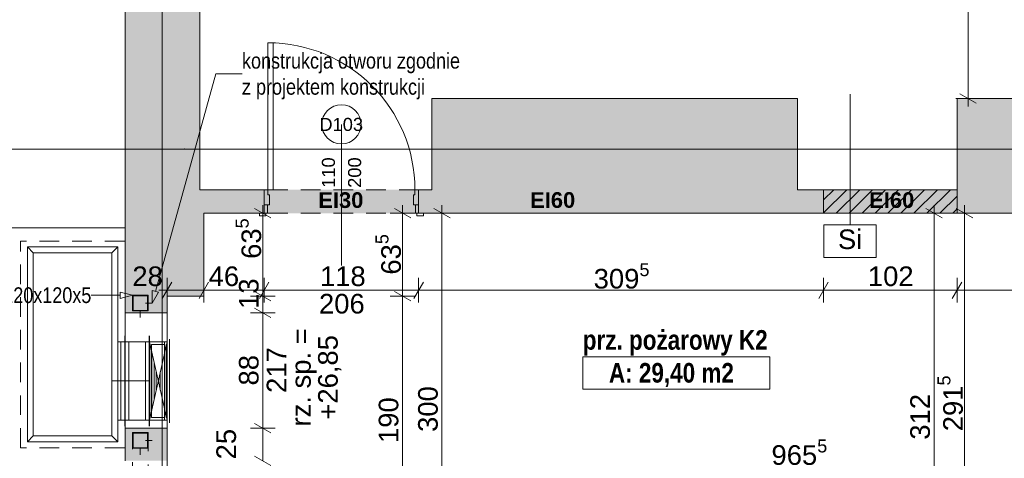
# Paper-space layout 'A-38 RZUT - PIĘTRO 8' of a CAD drawing. Header units: millimetres. Extents: x 0 to 800, y 0 to 500.
# Tile 5 of 22: x 75 to 226, y 283 to 351. Entities that reach past the tile are written whole.
import ezdxf
from ezdxf.xclip import XClip

# ---------------------------------------------------------------- set-up
doc = ezdxf.new("R2010")
doc.units = ezdxf.units.MM
doc.header["$MEASUREMENT"] = 0
doc.header["$XCLIPFRAME"] = 0
for name, pattern in [('DASHDOT', [254, 127, -63.5, 0, -63.5]), ('DASHDOTX2', [1000, 500, -250, 0, -250]), ('DOT2', [3, 0.5, -2.5]), ('Przer. długie kreski', [2.5, 1.5, -1])]:
    doc.linetypes.add(name, pattern=pattern)
for name, color, linetype in [('A_konstrukcja stalowa', 7, 'Continuous'), ('A_podrys', 7, 'Continuous'), ('A_ppoż proj', 7, 'Continuous'), ('A_ściany', 7, 'Continuous'), ('A_ściany proj', 7, 'Continuous')]:
    doc.layers.add(name, color=color, linetype=linetype)
for name, color, linetype, lineweight, true_color in [('A_konstrukcja stalowa_Nr_pióra__10', 7, 'Continuous', 13, 0x4b4b4b), ('A_opis ścian_Nr_pióra__19', 7, 'Continuous', 5, 0x191919), ('A_opis_Nr_pióra__255', 7, 'Continuous', 15, 0x242424), ('A_opis_Nr_pióra__8', 7, 'Continuous', 13, 0x4c4c4c), ('A_osie_Nr_pióra__16', 7, 'Continuous', 5, 0x0f0f0f), ('A_ppoż proj_Nr_pióra__8', 7, 'Continuous', 13, 0x4c4c4c), ('A_sanitarne_Nr_pióra__6', 7, 'Continuous', 13, 0xa9a9a9), ('A_ściany_Nr_pióra__10', 7, 'Continuous', 13, 0x4b4b4b), ('Okna Archicada_Nr_pióra__19', 7, 'Continuous', 5, 0x191919)]:
    doc.layers.add(name, color=color, linetype=linetype, lineweight=lineweight, true_color=true_color)
for name, color, linetype, lineweight in [('A_strefy_Nr_pióra__1', 7, 'Continuous', 20), ('A_wymiary_Nr_pióra__1', 7, 'Continuous', 20), ('A_wymiary_Nr_pióra__2', 8, 'Continuous', 13), ('A_ściany proj_Nr_pióra__1', 7, 'Continuous', 20), ('A_ściany_Nr_pióra__1', 7, 'Continuous', 20), ('Drzwi Archicad_Nr_pióra__3', 252, 'Continuous', 13), ('Znaczniki drzwi Archicada_Nr_pióra__3', 252, 'Continuous', 13)]:
    doc.layers.add(name, color=color, linetype=linetype, lineweight=lineweight)
doc.styles.add('STYL_AUTOMATYCZNY_1', font='arial.ttf')
doc.styles.add('STYL_AUTOMATYCZNY_2', font='ARIALN.TTF')
doc.styles.add('STYL_AUTOMATYCZNY_3', font='arial.ttf')
doc.styles.add('STYL_AUTOMATYCZNY_4', font='arial.ttf')
doc.styles.add('STYL_AUTOMATYCZNY_5', font='arial.ttf')
doc.styles.add('STYL_AUTOMATYCZNY_6', font='ARIALN.TTF')

# ---------------------------------------------------------------- blocks, each defined once
blk = doc.blocks.new('Rysunek_1_1', base_point=(-3189.41, -631.4))
at = {"layer": 'A_konstrukcja stalowa', "linetype": 'Continuous', "lineweight": 0, "true_color": 0x252525}
h = blk.add_hatch(color=250, dxfattribs=at)
h.paths.add_polyline_path([(95.04, 305.99), (95.04, 308.39), (92.64, 308.39), (92.64, 305.99)])
h.paths.add_polyline_path([(94.94, 306.09), (92.74, 306.09), (92.74, 308.29), (94.94, 308.29)], flags=0)
h = blk.add_hatch(color=250, dxfattribs=at)
h.paths.add_polyline_path([(95.04, 284.99), (95.04, 287.39), (92.64, 287.39), (92.64, 284.99)])
h.paths.add_polyline_path([(94.94, 285.09), (92.74, 285.09), (92.74, 287.29), (94.94, 287.29)], flags=0)
at = {"layer": 'A_ppoż proj', "linetype": 'Continuous', "lineweight": 0, "true_color": 0x121212}
for points in [[(112.77, 324.52), (112.77, 320.92), (136.37, 320.92), (136.37, 324.52)], [(198.25, 324.53), (198.25, 320.93), (218.65, 320.93), (218.65, 324.53)]]:
    blk.add_hatch(color=250, dxfattribs=at).paths.add_polyline_path(points)
at = {"layer": 'A_ściany', "linetype": 'Continuous', "lineweight": 0, "true_color": 0x000000}
for points in [[(91.52, 446.37), (91.52, 324.53), (102.93, 324.53), (102.93, 438.27)], [(194.29, 338.47), (138.37, 338.47), (138.37, 320.93), (194.29, 320.93)], [(229.69, 338.47), (218.65, 338.47), (218.65, 320.93), (229.69, 320.93)], [(91.52, 324.53), (91.52, 308.25), (103.55, 308.25), (103.55, 324.53)], [(103.55, 324.53), (103.55, 320.93), (112.77, 320.93), (112.77, 324.53)], [(138.37, 324.53), (136.37, 324.53), (136.37, 320.93), (138.37, 320.93)], [(198.25, 324.53), (194.29, 324.53), (194.29, 320.93), (198.25, 320.93)], [(91.52, 308.25), (91.52, 305.69), (95.32, 305.69), (97.92, 305.69), (97.92, 308.25)], [(91.52, 283.09), (97.92, 283.09), (97.92, 288.09), (95.32, 288.09), (91.52, 288.09)]]:
    blk.add_hatch(color=18, dxfattribs=at).paths.add_polyline_path(points)
at = {"layer": 'A_ściany proj', "linetype": 'Continuous', "lineweight": 0, "true_color": 0x000000}
h = blk.add_hatch(dxfattribs=at)
h.set_pattern_fill('bloczki_ceramiczne_0001', color=18, style=0, pattern_type=2)
h.set_pattern_definition([(45, (-3189.4131, -631.401), (-0.9899495, 0.9899495), [])])
h.paths.add_polyline_path([(218.65, 324.53), (198.25, 324.53), (198.25, 320.93), (218.65, 320.93)])
at = {"layer": 'A_konstrukcja stalowa_Nr_pióra__10', "color": 251, "linetype": 'DOT2', "lineweight": 13, "ltscale": 2, "true_color": 0x4b4b4b}
for p, q in [((93.84, 304.99), (93.84, 309.39)), ((95.64, 307.19), (92.04, 307.19)), ((93.84, 283.99), (93.84, 288.39)), ((95.64, 286.19), (92.04, 286.19))]:
    blk.add_line(p, q, dxfattribs=at)
at = {"layer": 'A_konstrukcja stalowa_Nr_pióra__10', "color": 251, "linetype": 'Continuous', "lineweight": 13, "ltscale": 2, "true_color": 0x4b4b4b}
for p, q in [((92.64, 305.99), (92.64, 308.39)), ((92.64, 308.39), (95.04, 308.39)), ((94.94, 308.29), (92.74, 308.29)), ((92.74, 308.29), (92.74, 306.09)), ((94.94, 306.09), (94.94, 308.29)), ((95.04, 308.39), (95.04, 305.99)), ((95.04, 305.99), (92.64, 305.99)), ((92.74, 306.09), (94.94, 306.09)), ((92.64, 284.99), (92.64, 287.39)), ((92.64, 287.39), (95.04, 287.39)), ((94.94, 287.29), (92.74, 287.29)), ((92.74, 287.29), (92.74, 285.09)), ((94.94, 285.09), (94.94, 287.29)), ((95.04, 287.39), (95.04, 284.99)), ((95.04, 284.99), (92.64, 284.99)), ((92.74, 285.09), (94.94, 285.09))]:
    blk.add_line(p, q, dxfattribs=at)
at = {"layer": 'A_konstrukcja stalowa_Nr_pióra__10', "color": 251, "linetype": 'Przer. długie kreski', "lineweight": 13, "ltscale": 2, "true_color": 0x4b4b4b, "flags": 128}
blk.add_lwpolyline([(95.04, 262.25), (92.64, 262.25), (92.64, 284.99), (95.04, 284.99)], close=True, dxfattribs=at)
at = {"layer": 'A_opis ścian_Nr_pióra__19', "color": 250, "linetype": 'Continuous', "lineweight": 5, "ltscale": 2, "true_color": 0x191919}
for p, q in [((202.31, 319.14), (202.31, 339.14)), ((206.31, 319.14), (198.31, 319.14)), ((198.31, 319.14), (198.31, 314.19)), ((206.31, 314.19), (206.31, 319.14)), ((198.31, 314.19), (206.31, 314.19))]:
    blk.add_line(p, q, dxfattribs=at)
at = {"layer": 'A_opis_Nr_pióra__255', "color": 250, "linetype": 'Continuous', "lineweight": 15, "ltscale": 2, "true_color": 0x242424}
for p, q in [((96.14, 308.99), (105.36, 342.24)), ((105.36, 342.24), (109.38, 342.24)), ((90.77, 307.89), (90.77, 308.89)), ((92.64, 308.39), (90.77, 308.89)), ((95.64, 307.19), (95.65, 309.12)), ((95.64, 307.19), (96.62, 308.85)), ((95.65, 309.12), (96.62, 308.85)), ((90.38, 308.39), (86.35, 308.39)), ((90.77, 308.39), (90.38, 308.39)), ((92.64, 308.39), (90.77, 307.89))]:
    blk.add_line(p, q, dxfattribs=at)
at = {"layer": 'A_osie_Nr_pióra__16', "color": 250, "linetype": 'DASHDOTX2', "lineweight": 5, "ltscale": 2, "true_color": 0x0f0f0f}
for p, q in [((97.18, 390.39), (97.18, 126.75)), ((100.57, 330.75), (60.07, 330.75)), ((544.97, 330.75), (100.57, 330.75)), ((100.57, 330.75), (100.57, 330.75))]:
    blk.add_line(p, q, dxfattribs=at)
blk.add_point((100.57, 330.75), dxfattribs=at)
at = {"layer": 'A_sanitarne_Nr_pióra__6', "color": 253, "linetype": 'Continuous', "lineweight": 13, "ltscale": 2, "true_color": 0xa9a9a9}
for p, q in [((76.58, 315.79), (90.38, 315.79)), ((76.58, 315.79), (77.48, 314.89)), ((76.58, 285.99), (76.58, 315.79)), ((77.48, 314.89), (77.48, 286.89)), ((77.48, 314.89), (89.48, 314.89)), ((90.38, 315.79), (89.48, 314.89)), ((89.48, 314.89), (89.48, 286.89)), ((90.38, 315.79), (90.38, 285.99)), ((95.21, 301.29), (90.38, 301.29)), ((90.88, 301.29), (90.88, 289.29)), ((91.47, 302.19), (91.47, 288.39)), ((91.48, 302.19), (91.48, 288.39)), ((92.07, 301.29), (92.07, 289.29)), ((94.61, 301.29), (94.61, 289.29)), ((95.21, 302.19), (95.21, 288.39)), ((95.22, 302.19), (95.22, 288.39)), ((97.92, 301.29), (95.22, 301.29)), ((97.92, 301.29), (95.22, 289.29)), ((95.22, 301.29), (97.92, 289.29)), ((97.52, 289.29), (97.52, 301.29)), ((97.92, 302.19), (97.92, 288.39)), ((98.32, 301.69), (98.32, 288.89)), ((95.3, 300.93), (95.3, 289.64)), ((97.57, 300.89), (95.57, 300.89)), ((95.57, 300.89), (95.57, 289.69)), ((95.61, 299.52), (95.61, 291.06)), ((97.52, 299.52), (97.52, 291.06)), ((97.57, 289.69), (97.57, 300.89)), ((97.84, 300.93), (97.84, 289.64)), ((95.93, 298.11), (95.93, 292.47)), ((97.2, 298.11), (97.2, 292.47)), ((96.25, 296.7), (96.25, 293.88)), ((96.88, 296.7), (96.88, 293.88)), ((90.38, 289.29), (95.21, 289.29)), ((95.22, 289.29), (97.92, 289.29)), ((95.57, 289.69), (97.57, 289.69)), ((76.58, 285.99), (77.48, 286.89)), ((90.38, 285.99), (76.58, 285.99)), ((77.48, 286.89), (89.48, 286.89)), ((89.48, 286.89), (90.38, 285.99))]:
    blk.add_line(p, q, dxfattribs=at)
at = {"layer": 'A_sanitarne_Nr_pióra__6', "color": 253, "linetype": 'DASHDOT', "lineweight": 13, "ltscale": 2, "true_color": 0xa9a9a9}
blk.add_line((89.48, 295.29), (95.21, 295.29), dxfattribs=at)
at = {"layer": 'A_strefy_Nr_pióra__1', "color": 7, "linetype": 'Continuous', "lineweight": 20, "ltscale": 2}
for p, q in [((161.45, 298.97), (161.45, 294.03)), ((161.45, 298.97), (190.02, 298.97)), ((190.02, 298.97), (190.02, 294.03)), ((161.45, 294.03), (190.02, 294.03))]:
    blk.add_line(p, q, dxfattribs=at)
at = {"layer": 'A_wymiary_Nr_pióra__1', "color": 7, "linetype": 'Continuous', "lineweight": 20, "ltscale": 2}
for p, q in [((219.08, 339.19), (221.58, 337.75)), ((113.8, 320.21), (111.3, 321.65)), ((135.16, 320.21), (132.66, 321.65)), ((141.18, 320.21), (138.68, 321.65)), ((216.39, 320.21), (213.89, 321.65)), ((221.04, 320.21), (218.54, 321.65)), ((98.64, 310.41), (97.2, 307.91)), ((104.27, 310.41), (102.83, 307.91)), ((113.49, 310.41), (112.05, 307.91)), ((137.09, 310.41), (135.65, 307.91)), ((198.97, 310.41), (197.53, 307.91)), ((219.37, 310.41), (217.93, 307.91)), ((111.3, 308.97), (113.8, 307.53)), ((132.66, 308.97), (135.16, 307.53)), ((111.3, 306.41), (113.8, 304.97)), ((111.3, 288.81), (113.8, 287.37)), ((111.3, 283.81), (113.8, 282.37))]:
    blk.add_line(p, q, dxfattribs=at)
at = {"layer": 'A_wymiary_Nr_pióra__2', "color": 8, "linetype": 'Continuous', "lineweight": 13, "ltscale": 2}
for p, q in [((220.33, 338.47), (220.33, 438.27)), ((222.21, 338.47), (218.46, 338.47)), ((220.33, 337.25), (220.33, 338.47)), ((112.55, 320.93), (112.55, 322.15)), ((133.91, 320.93), (133.91, 322.15)), ((139.93, 320.93), (139.93, 322.15)), ((215.14, 320.93), (215.14, 322.15)), ((219.79, 320.93), (219.79, 322.15)), ((114.43, 320.93), (110.68, 320.93)), ((112.55, 308.25), (112.55, 320.93)), ((135.79, 320.93), (132.04, 320.93)), ((133.91, 308.25), (133.91, 320.93)), ((141.8, 320.93), (138.05, 320.93)), ((139.93, 260.93), (139.93, 320.93)), ((217.02, 320.93), (213.27, 320.93)), ((215.14, 258.55), (215.14, 320.93)), ((221.67, 320.93), (217.92, 320.93)), ((219.79, 262.65), (219.79, 320.93)), ((97.92, 307.29), (97.92, 311.04)), ((103.55, 307.29), (103.55, 311.04)), ((112.77, 307.29), (112.77, 311.04)), ((136.37, 307.29), (136.37, 311.04)), ((198.25, 307.29), (198.25, 311.04)), ((218.65, 307.29), (218.65, 311.04)), ((96.69, 309.16), (97.92, 309.16)), ((97.92, 309.16), (103.55, 309.16)), ((103.55, 309.16), (112.77, 309.16)), ((112.77, 309.16), (136.37, 309.16)), ((136.37, 309.16), (198.25, 309.16)), ((198.25, 309.16), (218.65, 309.16)), ((218.65, 309.16), (260.13, 309.16)), ((114.43, 308.25), (110.68, 308.25)), ((112.55, 305.69), (112.55, 308.25)), ((135.79, 308.25), (132.04, 308.25)), ((133.91, 270.21), (133.91, 308.25)), ((114.43, 305.69), (110.68, 305.69)), ((112.55, 288.09), (112.55, 305.69)), ((114.43, 288.09), (110.68, 288.09)), ((112.55, 283.09), (112.55, 288.09)), ((97.92, 280.33), (97.92, 284.08))]:
    blk.add_line(p, q, dxfattribs=at)
at = {"layer": 'A_ściany proj_Nr_pióra__1', "color": 7, "linetype": 'Continuous', "lineweight": 20, "ltscale": 2, "flags": 128}
for points in [[(218.65, 324.53), (198.25, 324.53)], [(198.25, 324.53), (198.25, 320.93)], [(218.65, 320.93), (218.65, 324.53)], [(198.25, 320.93), (218.65, 320.93)]]:
    blk.add_lwpolyline(points, dxfattribs=at)
at = {"layer": 'A_ściany_Nr_pióra__1', "color": 7, "linetype": 'Continuous', "lineweight": 20, "ltscale": 2}
for p, q in [((112.77, 324.53), (112.77, 322.23)), ((136.37, 324.53), (136.37, 322.23)), ((112.77, 322.23), (112.77, 320.93)), ((136.37, 322.23), (136.37, 320.93)), ((112.77, 320.93), (112.03, 320.93)), ((136.37, 320.93), (137.11, 320.93)), ((95.32, 305.69), (91.52, 305.69)), ((95.32, 305.69), (97.92, 305.69)), ((95.32, 288.09), (91.52, 288.09)), ((95.32, 288.09), (97.92, 288.09))]:
    blk.add_line(p, q, dxfattribs=at)
at = {"layer": 'A_ściany_Nr_pióra__1', "color": 7, "linetype": 'Continuous', "lineweight": 20, "ltscale": 2, "flags": 128}
for points in [[(91.52, 446.37), (91.52, 324.53)], [(102.93, 324.53), (102.93, 438.27)], [(194.29, 338.47), (138.37, 338.47)], [(138.37, 338.47), (138.37, 324.53)], [(194.29, 324.53), (194.29, 338.47)], [(227.17, 338.47), (218.65, 338.47)], [(218.65, 338.47), (218.65, 320.93)], [(91.52, 324.53), (91.52, 308.25)], [(103.55, 324.53), (102.93, 324.53)], [(112.77, 324.53), (103.55, 324.53)], [(138.37, 324.53), (136.37, 324.53)], [(198.25, 324.53), (194.29, 324.53)], [(198.25, 320.93), (198.25, 324.53)], [(103.55, 320.93), (112.77, 320.93)], [(103.55, 308.25), (103.55, 320.93)], [(136.37, 320.93), (138.37, 320.93)], [(138.37, 320.93), (194.29, 320.93)], [(194.29, 320.93), (198.25, 320.93)], [(218.65, 320.93), (229.69, 320.93)], [(91.52, 308.25), (91.52, 305.69)], [(97.92, 305.69), (97.92, 308.25)], [(97.92, 308.25), (103.55, 308.25)], [(91.52, 288.09), (91.52, 283.09)], [(97.92, 283.09), (97.92, 288.09)]]:
    blk.add_lwpolyline(points, dxfattribs=at)
at = {"layer": 'A_ściany_Nr_pióra__10', "color": 251, "linetype": 'Continuous', "lineweight": 13, "ltscale": 2, "true_color": 0x4b4b4b}
blk.add_line((91.44, 318.69), (73.52, 318.69), dxfattribs=at)
at = {"layer": 'A_ściany_Nr_pióra__10', "color": 251, "linetype": 'Przer. długie kreski', "lineweight": 13, "ltscale": 2, "true_color": 0x4b4b4b}
for p, q in [((91.44, 316.69), (75.52, 316.69)), ((75.52, 285.09), (75.52, 316.69)), ((91.44, 285.09), (75.52, 285.09))]:
    blk.add_line(p, q, dxfattribs=at)
at = {"layer": 'Drzwi Archicad_Nr_pióra__3', "color": 252, "linetype": 'Continuous', "lineweight": 13, "ltscale": 2}
for p, q in [((113.33, 347.01), (113.33, 324.53)), ((114.13, 347.01), (113.33, 347.01)), ((114.13, 324.53), (114.13, 347.01)), ((112.77, 322.23), (112.77, 324.53)), ((112.77, 324.53), (113.33, 324.53)), ((112.77, 324.53), (112.77, 322.23)), ((112.77, 324.53), (112.77, 322.23)), ((113.33, 324.53), (113.33, 323.73)), ((113.33, 324.53), (114.13, 324.53)), ((113.33, 323.73), (113.57, 323.73)), ((113.57, 323.73), (113.57, 322.23)), ((135.57, 322.23), (135.57, 323.73)), ((135.57, 323.73), (135.81, 323.73)), ((135.81, 323.73), (135.81, 324.53)), ((135.81, 324.53), (136.37, 324.53)), ((136.37, 324.53), (136.37, 322.23)), ((136.37, 324.53), (136.37, 322.23)), ((136.37, 324.53), (136.37, 322.23)), ((112.77, 322.23), (112.77, 320.93)), ((113.27, 322.23), (112.77, 322.23)), ((113.57, 322.23), (112.77, 322.23)), ((112.77, 322.23), (112.77, 320.93)), ((112.77, 322.23), (112.77, 320.93)), ((113.27, 320.93), (113.27, 322.23)), ((136.37, 322.23), (135.57, 322.23)), ((135.87, 322.23), (135.87, 320.93)), ((136.37, 322.23), (135.87, 322.23)), ((136.37, 320.93), (136.37, 322.23)), ((136.37, 322.23), (136.37, 320.93)), ((136.37, 322.23), (136.37, 320.93)), ((113.03, 320.93), (112.03, 320.93)), ((112.03, 320.93), (112.03, 320.55)), ((112.77, 320.93), (112.03, 320.93)), ((112.77, 320.93), (112.03, 320.93)), ((112.03, 320.55), (113.03, 320.55)), ((112.77, 320.93), (113.27, 320.93)), ((113.03, 320.55), (113.03, 320.93)), ((135.87, 320.93), (136.37, 320.93)), ((137.11, 320.93), (136.11, 320.93)), ((136.11, 320.93), (136.11, 320.55)), ((136.11, 320.55), (137.11, 320.55)), ((136.37, 320.93), (137.11, 320.93)), ((136.37, 320.93), (137.11, 320.93)), ((137.11, 320.55), (137.11, 320.93))]:
    blk.add_line(p, q, dxfattribs=at)
at = {"layer": 'Drzwi Archicad_Nr_pióra__3', "color": 252, "linetype": 'Przer. długie kreski', "lineweight": 13, "ltscale": 2}
for p, q in [((136.37, 324.53), (112.77, 324.53)), ((136.37, 320.93), (112.77, 320.93))]:
    blk.add_line(p, q, dxfattribs=at)
at = {"layer": 'Drzwi Archicad_Nr_pióra__3', "color": 252, "linetype": 'Continuous', "lineweight": 13, "ltscale": 2}
blk.add_arc((113.33, 324.53), 22.48, 0, 90, dxfattribs=at)
at = {"layer": 'Okna Archicada_Nr_pióra__19', "color": 250, "linetype": 'Continuous', "lineweight": 5, "ltscale": 2, "true_color": 0x191919}
for p, q in [((95.32, 305.69), (91.52, 305.69)), ((91.52, 288.09), (91.52, 305.69)), ((95.32, 305.69), (97.92, 305.69)), ((97.92, 288.09), (97.92, 305.69)), ((95.32, 288.09), (91.52, 288.09)), ((95.32, 288.09), (97.92, 288.09))]:
    blk.add_line(p, q, dxfattribs=at)
at = {"layer": 'Znaczniki drzwi Archicada_Nr_pióra__3', "color": 252, "linetype": 'Continuous', "lineweight": 13, "ltscale": 2}
blk.add_line((124.57, 334.53), (124.57, 312.93), dxfattribs=at)
at = {"layer": 'Znaczniki drzwi Archicada_Nr_pióra__3', "color": 252, "linetype": 'Continuous', "lineweight": 13, "ltscale": 2, "flags": 128}
blk.add_lwpolyline([(127.57, 334.53, 1), (121.57, 334.53, 1)], format="xyb", close=True, dxfattribs=at)
at = {"layer": 'A_opis ścian_Nr_pióra__19', "color": 250, "linetype": 'Continuous', "lineweight": 5, "true_color": 0x191919, "insert": (202.31, 318.46), "char_height": 3, "attachment_point": 2, "style": 'STYL_AUTOMATYCZNY_1'}
blk.add_mtext('\\A1;{\\pqc;\\fArial|b0|i0|c238|p0;\\W1.000000;S\\fArial|b0|i0|c238|p0;\\W1.000000;i}', dxfattribs=at)
at = {"layer": 'A_opis_Nr_pióra__8', "color": 251, "linetype": 'Continuous', "lineweight": 13, "true_color": 0x4c4c4c, "insert": (109.38, 341.9), "char_height": 2.4, "width": 33.909, "attachment_point": 4, "line_spacing_factor": 0.996837, "style": 'STYL_AUTOMATYCZNY_2'}
blk.add_mtext('\\A1;{\\pql;\\fArial Narrow|b0|i0|c238|p0;\\W1.000000;konstrukcja otworu zgodnie z projektem konstrukcji}', dxfattribs=at)
at = {"layer": 'A_opis_Nr_pióra__8', "color": 251, "linetype": 'Continuous', "lineweight": 13, "true_color": 0x4c4c4c, "insert": (86.35, 308.39), "char_height": 2.4, "attachment_point": 6, "style": 'STYL_AUTOMATYCZNY_2'}
blk.add_mtext('\\A1;{\\pqr;\\fArial Narrow|b0|i0|c238|p0;\\W1.000000;RK 120x120x5}', dxfattribs=at)
at = {"layer": 'A_ppoż proj_Nr_pióra__8', "color": 251, "linetype": 'Continuous', "lineweight": 13, "true_color": 0x4c4c4c, "char_height": 2.4, "attachment_point": 5, "style": 'STYL_AUTOMATYCZNY_3'}
for s, insert in [('\\A1;{\\pqc;\\fArial|b1|i0|c238|p0;\\W1.000000;EI30}', (124.48, 322.93)), ('\\A1;{\\pqc;\\fArial|b1|i0|c238|p0;\\W1.000000;EI60}', (156.85, 322.94)), ('\\A1;{\\pqc;\\fArial|b1|i0|c238|p0;\\W1.000000;EI60}', (208.67, 322.93))]:
    blk.add_mtext(s, dxfattribs=dict(at, insert=insert))
at = {"layer": 'A_strefy_Nr_pióra__1', "color": 7, "linetype": 'Continuous', "lineweight": 20, "char_height": 3, "attachment_point": 1, "style": 'STYL_AUTOMATYCZNY_6'}
for s, insert in [('\\A1;{\\pql;\\fArial Narrow|b1|i0|c238|p0;\\W1.000000;prz. pożarowy K2}', (161.45, 303.07)), ('\\A1;{\\pql;\\fArial Narrow|b1|i0|c238|p0;\\W1.000000;A: 29,40 m2}', (165.45, 298.04))]:
    blk.add_mtext(s, dxfattribs=dict(at, insert=insert))
at = {"layer": 'A_wymiary_Nr_pióra__1', "color": 7, "linetype": 'Continuous', "lineweight": 20, "char_height": 3, "attachment_point": 7, "rotation": 90, "style": 'STYL_AUTOMATYCZNY_1'}
for s, insert in [('\\A1;{\\pql;\\fArial|b0|i0|c238|p0;\\W1.000000;63\\fArial|b0|i0|c238|p0;\\W1.000000;\\A1{\\H.66x;\\S5^  ;}}', (113.17, 313.96)), ('\\A1;{\\pql;\\fArial|b0|i0|c238|p0;\\W1.000000;63\\fArial|b0|i0|c238|p0;\\W1.000000;\\A1{\\H.66x;\\S5^  ;}}', (134.53, 311.55)), ('\\A1;{\\pql;\\fArial|b0|i0|c238|p0;\\W1.000000;291\\fArial|b0|i0|c238|p0;\\W1.000000;\\A1{\\H.66x;\\S5^  ;}}', (220.41, 287.6)), ('\\A1;{\\pql;\\fArial|b0|i0|c238|p0;\\W1.000000;64\\fArial|b0|i0|c238|p0;\\W1.000000;\\A1{\\H.66x;\\S5^  ;}}', (113.17, 273.61))]:
    blk.add_mtext(s, dxfattribs=dict(at, insert=insert))
at = {"layer": 'A_wymiary_Nr_pióra__1', "color": 7, "linetype": 'Continuous', "lineweight": 20, "char_height": 3, "attachment_point": 7, "style": 'STYL_AUTOMATYCZNY_1'}
for s, insert in [('\\A1;{\\pql;\\fArial|b0|i0|c238|p0;\\W1.000000;309\\fArial|b0|i0|c238|p0;\\W1.000000;\\A1{\\H.66x;\\S5^  ;}}', (163.12, 308.55)), ('\\A1;{\\pql;\\fArial|b0|i0|c238|p0;\\W1.000000;965\\fArial|b0|i0|c238|p0;\\W1.000000;\\A1{\\H.66x;\\S5^  ;}}', (190.29, 281.59))]:
    blk.add_mtext(s, dxfattribs=dict(at, insert=insert))
at = {"layer": 'A_wymiary_Nr_pióra__1', "color": 7, "linetype": 'Continuous', "lineweight": 20, "char_height": 3, "attachment_point": 7, "style": 'STYL_AUTOMATYCZNY_5'}
for s, insert, width in [('\\A1;{\\pql;\\fArial|b0|i0|c238|p0;\\W1.000000;28}', (92.62, 309.76), 4.5763), ('\\A1;{\\pql;\\fArial|b0|i0|c238|p0;\\W1.000000;46}', (104.28, 309.76), 4.5763), ('\\A1;{\\pql;\\fArial|b0|i0|c238|p0;\\W1.000000;118}', (121.29, 309.76), 6.5592), ('\\A1;{\\pql;\\fArial|b0|i0|c238|p0;\\W1.000000;102}', (205.02, 309.76), 6.8645), ('\\A1;{\\pql;\\fArial|b0|i0|c238|p0;\\W1.000000;206}', (121.14, 305.56), 6.8645)]:
    blk.add_mtext(s, dxfattribs=dict(at, insert=insert, width=width))
at = {"layer": 'A_wymiary_Nr_pióra__1', "color": 7, "linetype": 'Continuous', "lineweight": 20, "char_height": 3, "attachment_point": 7, "rotation": 90, "style": 'STYL_AUTOMATYCZNY_5'}
for s, insert, width in [('\\A1;{\\pql;\\fArial|b0|i0|c238|p0;\\W1.000000;13}', (111.95, 306.31), 4.5763), ('\\A1;{\\pql;\\fArial|b0|i0|c238|p0;\\W1.000000;217}', (116.15, 293.46), 6.8645), ('\\A1;{\\pql;\\fArial|b0|i0|c238|p0;\\W1.000000;88}', (111.95, 294.6), 4.5763), ('\\A1;{\\pql;\\fArial|b0|i0|c238|p0;\\W1.000000;300}', (139.33, 287.5), 6.8645), ('\\A1;{\\pql;\\fArial|b0|i0|c238|p0;\\W1.000000;190}', (133.31, 285.8), 6.8645), ('\\A1;{\\pql;\\fArial|b0|i0|c238|p0;\\W1.000000;312}', (214.54, 286.31), 6.8645), ('\\A1;{\\pql;\\fArial|b0|i0|c238|p0;\\W1.000000;25}', (108.5, 283.3), 4.5763)]:
    blk.add_mtext(s, dxfattribs=dict(at, insert=insert, width=width))
at = {"layer": 'A_wymiary_Nr_pióra__1', "color": 7, "linetype": 'Continuous', "lineweight": 20, "insert": (116.88, 295.84), "char_height": 3, "width": 15.9264, "attachment_point": 2, "rotation": 90, "line_spacing_factor": 0.825183, "style": 'STYL_AUTOMATYCZNY_5'}
blk.add_mtext('\\A1;{\\pqc;\\fArial|b0|i0|c238|p0;\\W1.000000;rz. sp. = +26,85}', dxfattribs=at)
at = {"layer": 'Znaczniki drzwi Archicada_Nr_pióra__3', "color": 252, "linetype": 'Continuous', "lineweight": 13, "insert": (121.2, 333.49), "char_height": 2, "attachment_point": 7, "style": 'STYL_AUTOMATYCZNY_4'}
blk.add_mtext('\\A1;{\\pql;\\fArial CE|b0|i0|c238|p0;\\W1.000000;D103}', dxfattribs=at)
at = {"layer": 'Znaczniki drzwi Archicada_Nr_pióra__3', "color": 252, "linetype": 'Continuous', "lineweight": 13, "char_height": 2, "attachment_point": 7, "rotation": 90, "style": 'STYL_AUTOMATYCZNY_4'}
for s, insert in [('\\A1;{\\pql;\\fArial CE|b0|i0|c238|p0;\\W1.000000;110}', (123.61, 324.82)), ('\\A1;{\\pql;\\fArial CE|b0|i0|c238|p0;\\W1.000000;200}', (127.61, 324.82))]:
    blk.add_mtext(s, dxfattribs=dict(at, insert=insert))

psp = doc.layouts.new('A-38 RZUT - PIĘTRO 8')

# ---------------------------------------------------------------- block references
at = {"layer": 'A_podrys', "color": 37, "linetype": 'Continuous', "lineweight": 5, "true_color": 0x656532}
ref = psp.add_blockref('Rysunek_1_1', (-3189.41, -631.4), dxfattribs=at)
XClip(ref).set_block_clipping_path([(48.069637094, 126.7487186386), (544.9695795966, 478.1668323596)])

doc.saveas('drawing.dxf')
